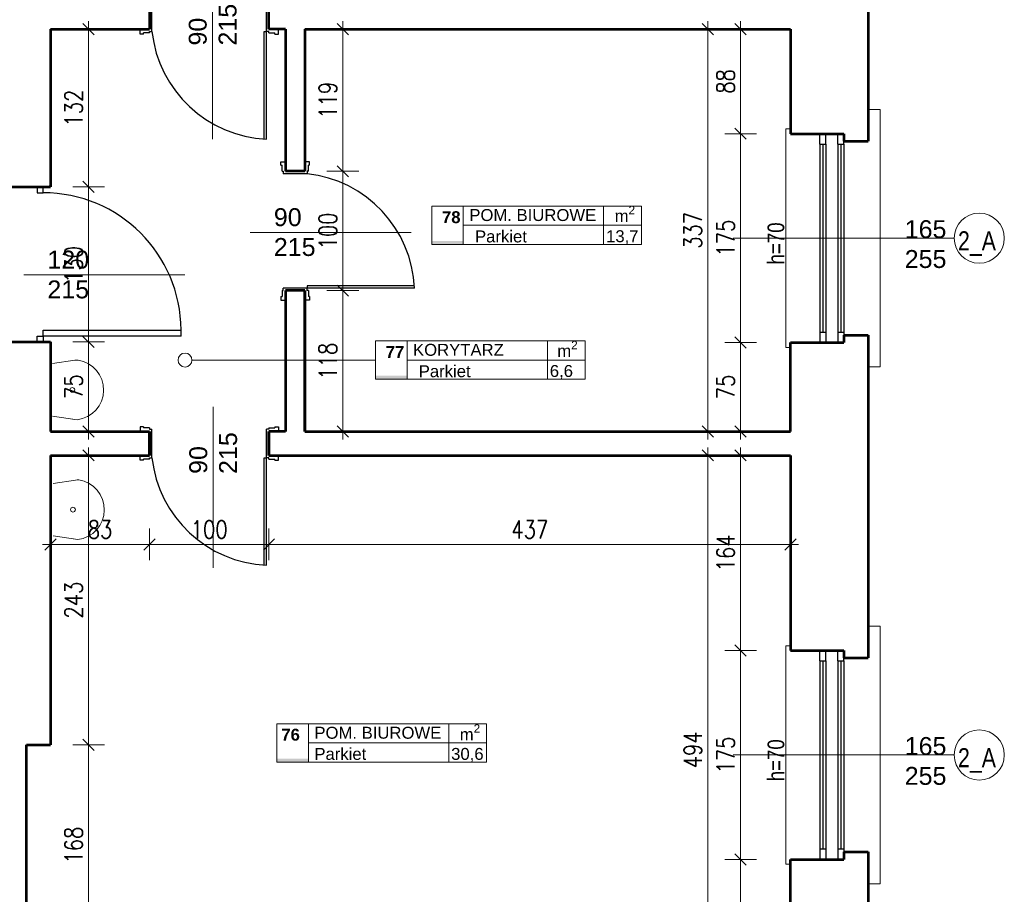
# Model space of a CAD drawing. Header units: millimetres. Extents: x 56977 to 67992, y 30187 to 42235.
# Tile 89 of 130: x 59978 to 60803, y 39822 to 40555. Entities that reach past the tile are written whole.
import ezdxf

# ---------------------------------------------------------------- set-up
doc = ezdxf.new("R2010")
doc.units = ezdxf.units.MM
doc.header["$MEASUREMENT"] = 0
doc.layers.get('0').update_dxf_attribs({"lineweight": 13})
doc.layers.get('DEFPOINTS').update_dxf_attribs({"lineweight": 13})
doc.layers.add('AI-OKNA', color=4, linetype='Continuous')
for name, color, linetype, lineweight in [('AI-OPISY', 3, 'Continuous', 13), ('AI_MURY', 40, 'Continuous', 53), ('AI_WIDOK', 8, 'Continuous', 13), ('OPISY TABELKI', 30, 'Continuous', 13), ('WODA', 7, 'Continuous', 13), ('wymiary', 8, 'Continuous', 13)]:
    doc.layers.add(name, color=color, linetype=linetype, lineweight=lineweight)
doc.styles.add('GENERATED_STYLE_2', font='txt.shx')
doc.styles.get("Standard").update_dxf_attribs({"font": 'txt.shx'})
doc.styles.add('Style-ROMANS', font='ROMANS.shx')
doc.styles.add('WYMIAROWY-08', font='ROMANS.shx', dxfattribs={"width": 0.8})
doc.dimstyles.new('DYBY', dxfattribs={"dimscale": 100, "dimtxt": 0.15, "dimasz": 0.05, "dimexe": 0.05, "dimexo": 0.1, "dimgap": 0.05, "dimtad": 1, "dimdec": 0, "dimdsep": 46, "dimlunit": 5, "dimtxsty": 'WYMIAROWY-08', "dimblk": 'M_STRZ', "dimcen": 0.1, "dimse1": 1, "dimse2": 1, "dimclrd": 7, "dimclre": 7, "dimclrt": 1, "dimadec": 0, "dimazin": 0, "dimtfac": 1, "dimtdec": 0, "dimtmove": 2, "dimatfit": 3, "dimldrblk": 'M_STRZ', "dimfxl": 0, "dimtolj": 1, "dimarcsym": 0})

# ---------------------------------------------------------------- blocks, each defined once
blk = doc.blocks.new('A$C062C27A1')
at = {"layer": 'WODA'}
for p, q in [((0, 0), (-2.8, 18.76)), ((44, 0), (46.8, 18.76))]:
    blk.add_line(p, q, dxfattribs=at)
at = {"layer": 'WODA', "flags": 128}
for points in [[(44, 0), (47.07, 20.65, 0.865936), (-3, 21.5)], [(-3, 21.5, 0.037015), (-2.8, 18.76)], [(24, 16.5, 1), (20, 16.5, 1), (24, 16.5)]]:
    blk.add_lwpolyline(points, format="xyb", dxfattribs=at)
at = {"layer": 'WODA'}
blk.add_circle((22, 16.5), 2, dxfattribs=at)
blk = doc.blocks.new('M_STRZ')
for p, q in [((0, 2.66), (0, 0)), ((-1.33, 0), (1.33, 0)), ((-0.94, -0.94), (0.94, 0.94)), ((0, 0), (0, -2.66))]:
    blk.add_line(p, q)
blk = doc.blocks.new('*U217')
at = {"layer": 'DEFPOINTS', "color": 0}
for p in [(60613.52, 39851.07), (60581.66, 39696.07), (60613.52, 39696.07)]:
    blk.add_point(p, dxfattribs=at)
at = {"layer": 'wymiary', "color": 7, "lineweight": -2}
blk.add_line((60581.66, 39846.07), (60581.66, 39701.07), dxfattribs=at)
at = {"layer": 'wymiary', "color": 7, "lineweight": -2, "xscale": 5, "yscale": 5, "zscale": 5}
for p, rotation in [((60581.66, 39851.07), 90), ((60581.66, 39696.07), 270)]:
    blk.add_blockref('M_STRZ', p, dxfattribs=dict(at, rotation=rotation))
at = {"layer": 'wymiary', "color": 1, "insert": (60569.16, 39773.57), "char_height": 15, "attachment_point": 5, "rotation": 90, "style": 'WYMIAROWY-08'}
blk.add_mtext('155', dxfattribs=at)
blk = doc.blocks.new('*D1750')
at = {"layer": 'DEFPOINTS'}
for p in [(60613.52, 39851.07), (60594.16, 39789.05), (60581.66, 39696.07), (60613.52, 39696.07)]:
    blk.add_point(p, dxfattribs=at)
at = {"layer": 'wymiary', "color": 7}
blk.add_blockref('*U217', (0, 0), dxfattribs=at)
blk = doc.blocks.new('*U662')
at = {"layer": 'DEFPOINTS', "color": 0}
for p in [(60613.52, 40026.07), (60581.66, 39851.07), (60613.52, 39851.07)]:
    blk.add_point(p, dxfattribs=at)
at = {"layer": 'wymiary', "color": 7, "lineweight": -2}
blk.add_line((60581.66, 40021.07), (60581.66, 39856.07), dxfattribs=at)
at = {"layer": 'wymiary', "color": 7, "lineweight": -2, "xscale": 5, "yscale": 5, "zscale": 5}
for p, rotation in [((60581.66, 40026.07), 90), ((60581.66, 39851.07), 270)]:
    blk.add_blockref('M_STRZ', p, dxfattribs=dict(at, rotation=rotation))
at = {"layer": 'wymiary', "color": 1, "insert": (60569.16, 39938.57), "char_height": 15, "attachment_point": 5, "rotation": 90, "style": 'WYMIAROWY-08'}
blk.add_mtext('175', dxfattribs=at)
blk = doc.blocks.new('*D2195')
at = {"layer": 'DEFPOINTS'}
for p in [(60613.52, 40026.07), (60594.16, 39954.05), (60581.66, 39851.07), (60613.52, 39851.07)]:
    blk.add_point(p, dxfattribs=at)
at = {"layer": 'wymiary', "color": 7}
blk.add_blockref('*U662', (0, 0), dxfattribs=at)
blk = doc.blocks.new('*U663')
at = {"layer": 'DEFPOINTS', "color": 0}
for p in [(60613.52, 40284.07), (60581.66, 40209.57), (60613.52, 40209.57)]:
    blk.add_point(p, dxfattribs=at)
at = {"layer": 'wymiary', "color": 7, "lineweight": -2}
blk.add_line((60581.66, 40279.07), (60581.66, 40214.57), dxfattribs=at)
at = {"layer": 'wymiary', "color": 7, "lineweight": -2, "xscale": 5, "yscale": 5, "zscale": 5}
for p, rotation in [((60581.66, 40284.07), 90), ((60581.66, 40209.57), 270)]:
    blk.add_blockref('M_STRZ', p, dxfattribs=dict(at, rotation=rotation))
at = {"layer": 'wymiary', "color": 1, "insert": (60569.16, 40246.82), "char_height": 15, "attachment_point": 5, "rotation": 90, "style": 'WYMIAROWY-08'}
blk.add_mtext('75', dxfattribs=at)
blk = doc.blocks.new('*D2196')
at = {"layer": 'DEFPOINTS'}
for p in [(60613.52, 40284.07), (60594.16, 40257.44), (60581.66, 40209.57), (60613.52, 40209.57)]:
    blk.add_point(p, dxfattribs=at)
at = {"layer": 'wymiary', "color": 7}
blk.add_blockref('*U663', (0, 0), dxfattribs=at)
blk = doc.blocks.new('*U664')
at = {"layer": 'DEFPOINTS', "color": 0}
for p in [(60613.52, 40459.07), (60581.66, 40284.07), (60613.52, 40284.07)]:
    blk.add_point(p, dxfattribs=at)
at = {"layer": 'wymiary', "color": 7, "lineweight": -2}
blk.add_line((60581.66, 40454.07), (60581.66, 40289.07), dxfattribs=at)
at = {"layer": 'wymiary', "color": 7, "lineweight": -2, "xscale": 5, "yscale": 5, "zscale": 5}
for p, rotation in [((60581.66, 40459.07), 90), ((60581.66, 40284.07), 270)]:
    blk.add_blockref('M_STRZ', p, dxfattribs=dict(at, rotation=rotation))
at = {"layer": 'wymiary', "color": 1, "insert": (60569.16, 40371.57), "char_height": 15, "attachment_point": 5, "rotation": 90, "style": 'WYMIAROWY-08'}
blk.add_mtext('175', dxfattribs=at)
blk = doc.blocks.new('*D2197')
at = {"layer": 'DEFPOINTS'}
for p in [(60613.52, 40459.07), (60594.16, 40387.05), (60581.66, 40284.07), (60613.52, 40284.07)]:
    blk.add_point(p, dxfattribs=at)
at = {"layer": 'wymiary', "color": 7}
blk.add_blockref('*U664', (0, 0), dxfattribs=at)
blk = doc.blocks.new('*U665')
at = {"layer": 'DEFPOINTS', "color": 0}
for p in [(60613.52, 40546.57), (60581.66, 40459.07), (60613.52, 40459.07)]:
    blk.add_point(p, dxfattribs=at)
at = {"layer": 'wymiary', "color": 7, "lineweight": -2}
blk.add_line((60581.66, 40541.57), (60581.66, 40464.07), dxfattribs=at)
at = {"layer": 'wymiary', "color": 7, "lineweight": -2, "xscale": 5, "yscale": 5, "zscale": 5}
for p, rotation in [((60581.66, 40546.57), 90), ((60581.66, 40459.07), 270)]:
    blk.add_blockref('M_STRZ', p, dxfattribs=dict(at, rotation=rotation))
at = {"layer": 'wymiary', "color": 1, "insert": (60569.16, 40502.82), "char_height": 15, "attachment_point": 5, "rotation": 90, "style": 'WYMIAROWY-08'}
blk.add_mtext('88', dxfattribs=at)
blk = doc.blocks.new('*D2198')
at = {"layer": 'DEFPOINTS'}
for p in [(60613.52, 40546.57), (60594.16, 40513.44), (60581.66, 40459.07), (60613.52, 40459.07)]:
    blk.add_point(p, dxfattribs=at)
at = {"layer": 'wymiary', "color": 7}
blk.add_blockref('*U665', (0, 0), dxfattribs=at)
blk = doc.blocks.new('*U666')
at = {"layer": 'DEFPOINTS', "color": 0}
for p in [(60613.52, 40546.57), (60554.12, 40209.57), (60613.52, 40209.57)]:
    blk.add_point(p, dxfattribs=at)
at = {"layer": 'wymiary', "color": 7, "lineweight": -2}
blk.add_line((60554.12, 40541.57), (60554.12, 40214.57), dxfattribs=at)
at = {"layer": 'wymiary', "color": 7, "lineweight": -2, "xscale": 5, "yscale": 5, "zscale": 5}
for p, rotation in [((60554.12, 40546.57), 90), ((60554.12, 40209.57), 270)]:
    blk.add_blockref('M_STRZ', p, dxfattribs=dict(at, rotation=rotation))
at = {"layer": 'wymiary', "color": 1, "insert": (60541.62, 40378.07), "char_height": 15, "attachment_point": 5, "rotation": 90, "style": 'WYMIAROWY-08'}
blk.add_mtext('337', dxfattribs=at)
blk = doc.blocks.new('*D2199')
at = {"layer": 'DEFPOINTS'}
for p in [(60613.52, 40546.57), (60566.62, 40394.4), (60554.12, 40209.57), (60613.52, 40209.57)]:
    blk.add_point(p, dxfattribs=at)
at = {"layer": 'wymiary', "color": 7}
blk.add_blockref('*U666', (0, 0), dxfattribs=at)
blk = doc.blocks.new('*U762')
at = {"layer": 'DEFPOINTS', "color": 0}
for p in [(60003.54, 40151.07), (60086.54, 40151.07), (60086.54, 40114.96)]:
    blk.add_point(p, dxfattribs=at)
at = {"layer": 'wymiary', "color": 7, "lineweight": -2}
blk.add_line((60008.54, 40114.96), (60081.54, 40114.96), dxfattribs=at)
at = {"layer": 'wymiary', "color": 7, "lineweight": -2, "xscale": 5, "yscale": 5, "zscale": 5, "rotation": 180}
blk.add_blockref('M_STRZ', (60003.54, 40114.96), dxfattribs=at)
at = {"layer": 'wymiary', "color": 7, "lineweight": -2, "xscale": 5, "yscale": 5, "zscale": 5}
blk.add_blockref('M_STRZ', (60086.54, 40114.96), dxfattribs=at)
at = {"layer": 'wymiary', "color": 1, "insert": (60045.04, 40127.46), "char_height": 15, "attachment_point": 5, "style": 'WYMIAROWY-08'}
blk.add_mtext('83', dxfattribs=at)
blk = doc.blocks.new('*D2295')
at = {"layer": 'DEFPOINTS'}
for p in [(60003.54, 40151.07), (60086.54, 40151.07), (60086.54, 40114.96), (60034.42, 40102.46)]:
    blk.add_point(p, dxfattribs=at)
at = {"layer": 'wymiary', "color": 7}
blk.add_blockref('*U762', (0, 0), dxfattribs=at)
blk = doc.blocks.new('*U763')
at = {"layer": 'DEFPOINTS', "color": 0}
for p in [(60086.54, 40151.07), (60186.54, 40151.07), (60186.54, 40114.96)]:
    blk.add_point(p, dxfattribs=at)
at = {"layer": 'wymiary', "color": 7, "lineweight": -2}
blk.add_line((60091.54, 40114.96), (60181.54, 40114.96), dxfattribs=at)
at = {"layer": 'wymiary', "color": 7, "lineweight": -2, "xscale": 5, "yscale": 5, "zscale": 5}
for p, rotation in [((60086.54, 40114.96), 180.0009469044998), ((60186.54, 40114.96), 0.0009469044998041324)]:
    blk.add_blockref('M_STRZ', p, dxfattribs=dict(at, rotation=rotation))
at = {"layer": 'wymiary', "color": 1, "insert": (60136.54, 40127.46), "char_height": 15, "attachment_point": 5, "rotation": 0.00095, "style": 'WYMIAROWY-08'}
blk.add_mtext('100', dxfattribs=at)
blk = doc.blocks.new('*D2296')
at = {"layer": 'DEFPOINTS'}
for p in [(60086.54, 40151.07), (60186.54, 40151.07), (60186.54, 40114.96), (60121.06, 40102.46)]:
    blk.add_point(p, dxfattribs=at)
at = {"layer": 'wymiary', "color": 7}
blk.add_blockref('*U763', (0, 0), dxfattribs=at)
blk = doc.blocks.new('*U764')
at = {"layer": 'DEFPOINTS', "color": 0}
for p in [(60186.54, 40151.07), (60623.52, 40151.07), (60623.52, 40114.96)]:
    blk.add_point(p, dxfattribs=at)
at = {"layer": 'wymiary', "color": 7, "lineweight": -2}
blk.add_line((60191.54, 40114.96), (60618.52, 40114.96), dxfattribs=at)
at = {"layer": 'wymiary', "color": 7, "lineweight": -2, "xscale": 5, "yscale": 5, "zscale": 5, "rotation": 180}
blk.add_blockref('M_STRZ', (60186.54, 40114.96), dxfattribs=at)
at = {"layer": 'wymiary', "color": 7, "lineweight": -2, "xscale": 5, "yscale": 5, "zscale": 5}
blk.add_blockref('M_STRZ', (60623.52, 40114.96), dxfattribs=at)
at = {"layer": 'wymiary', "color": 1, "insert": (60405.03, 40127.46), "char_height": 15, "attachment_point": 5, "style": 'WYMIAROWY-08'}
blk.add_mtext('437', dxfattribs=at)
blk = doc.blocks.new('*D2297')
at = {"layer": 'DEFPOINTS'}
for p in [(60186.54, 40151.07), (60623.52, 40151.07), (60623.52, 40114.96), (60388.69, 40102.46)]:
    blk.add_point(p, dxfattribs=at)
at = {"layer": 'wymiary', "color": 7}
blk.add_blockref('*U764', (0, 0), dxfattribs=at)
blk = doc.blocks.new('*U767')
at = {"layer": 'DEFPOINTS', "color": 0}
for p in [(60003.54, 39947.07), (60003.54, 39779.07), (60035.43, 39779.07)]:
    blk.add_point(p, dxfattribs=at)
at = {"layer": 'wymiary', "color": 7, "lineweight": -2}
blk.add_line((60035.43, 39942.07), (60035.43, 39784.07), dxfattribs=at)
at = {"layer": 'wymiary', "color": 7, "lineweight": -2, "xscale": 5, "yscale": 5, "zscale": 5}
for p, rotation in [((60035.43, 39947.07), 90), ((60035.43, 39779.07), 270)]:
    blk.add_blockref('M_STRZ', p, dxfattribs=dict(at, rotation=rotation))
at = {"layer": 'wymiary', "color": 1, "insert": (60022.93, 39863.07), "char_height": 15, "attachment_point": 5, "rotation": 90, "style": 'WYMIAROWY-08'}
blk.add_mtext('168', dxfattribs=at)
blk = doc.blocks.new('*D2300')
at = {"layer": 'DEFPOINTS'}
for p in [(60003.54, 39947.07), (60022.93, 39878.55), (60003.54, 39779.07), (60035.43, 39779.07)]:
    blk.add_point(p, dxfattribs=at)
at = {"layer": 'wymiary', "color": 7}
blk.add_blockref('*U767', (0, 0), dxfattribs=at)
blk = doc.blocks.new('*U768')
at = {"layer": 'DEFPOINTS', "color": 0}
for p in [(60003.54, 40189.57), (60003.54, 39947.07), (60035.43, 39947.07)]:
    blk.add_point(p, dxfattribs=at)
at = {"layer": 'wymiary', "color": 7, "lineweight": -2}
blk.add_line((60035.43, 40184.57), (60035.43, 39952.07), dxfattribs=at)
at = {"layer": 'wymiary', "color": 7, "lineweight": -2, "xscale": 5, "yscale": 5, "zscale": 5}
for p, rotation in [((60035.43, 40189.57), 90), ((60035.43, 39947.07), 270)]:
    blk.add_blockref('M_STRZ', p, dxfattribs=dict(at, rotation=rotation))
at = {"layer": 'wymiary', "color": 1, "insert": (60022.93, 40068.32), "char_height": 15, "attachment_point": 5, "rotation": 90, "style": 'WYMIAROWY-08'}
blk.add_mtext('243', dxfattribs=at)
blk = doc.blocks.new('*D2301')
at = {"layer": 'DEFPOINTS'}
for p in [(60003.54, 40189.57), (60022.93, 40084.65), (60003.54, 39947.07), (60035.43, 39947.07)]:
    blk.add_point(p, dxfattribs=at)
at = {"layer": 'wymiary', "color": 7}
blk.add_blockref('*U768', (0, 0), dxfattribs=at)
blk = doc.blocks.new('*U769')
at = {"layer": 'DEFPOINTS', "color": 0}
for p in [(60003.54, 40284.57), (60003.54, 40209.57), (60035.43, 40209.57)]:
    blk.add_point(p, dxfattribs=at)
at = {"layer": 'wymiary', "color": 7, "lineweight": -2}
blk.add_line((60035.43, 40279.57), (60035.43, 40214.57), dxfattribs=at)
at = {"layer": 'wymiary', "color": 7, "lineweight": -2, "xscale": 5, "yscale": 5, "zscale": 5}
for p, rotation in [((60035.43, 40284.57), 90), ((60035.43, 40209.57), 270)]:
    blk.add_blockref('M_STRZ', p, dxfattribs=dict(at, rotation=rotation))
at = {"layer": 'wymiary', "color": 1, "insert": (60022.93, 40247.07), "char_height": 15, "attachment_point": 5, "rotation": 90, "style": 'WYMIAROWY-08'}
blk.add_mtext('75', dxfattribs=at)
blk = doc.blocks.new('*D2302')
at = {"layer": 'DEFPOINTS'}
for p in [(60003.54, 40284.57), (60022.93, 40257.69), (60003.54, 40209.57), (60035.43, 40209.57)]:
    blk.add_point(p, dxfattribs=at)
at = {"layer": 'wymiary', "color": 7}
blk.add_blockref('*U769', (0, 0), dxfattribs=at)
blk = doc.blocks.new('*U770')
at = {"layer": 'DEFPOINTS', "color": 0}
for p in [(60003.54, 40414.57), (60003.54, 40284.57), (60035.43, 40284.57)]:
    blk.add_point(p, dxfattribs=at)
at = {"layer": 'wymiary', "color": 7, "lineweight": -2}
blk.add_line((60035.43, 40409.57), (60035.43, 40289.57), dxfattribs=at)
at = {"layer": 'wymiary', "color": 7, "lineweight": -2, "xscale": 5, "yscale": 5, "zscale": 5}
for p, rotation in [((60035.43, 40414.57), 90), ((60035.43, 40284.57), 270)]:
    blk.add_blockref('M_STRZ', p, dxfattribs=dict(at, rotation=rotation))
at = {"layer": 'wymiary', "color": 1, "insert": (60022.93, 40349.57), "char_height": 15, "attachment_point": 5, "rotation": 90, "style": 'WYMIAROWY-08'}
blk.add_mtext('130', dxfattribs=at)
blk = doc.blocks.new('*D2303')
at = {"layer": 'DEFPOINTS'}
for p in [(60003.54, 40414.57), (60022.93, 40365.05), (60003.54, 40284.57), (60035.43, 40284.57)]:
    blk.add_point(p, dxfattribs=at)
at = {"layer": 'wymiary', "color": 7}
blk.add_blockref('*U770', (0, 0), dxfattribs=at)
blk = doc.blocks.new('*U771')
at = {"layer": 'DEFPOINTS', "color": 0}
for p in [(60003.54, 40546.57), (60003.54, 40414.57), (60035.43, 40414.57)]:
    blk.add_point(p, dxfattribs=at)
at = {"layer": 'wymiary', "color": 7, "lineweight": -2}
blk.add_line((60035.43, 40541.57), (60035.43, 40419.57), dxfattribs=at)
at = {"layer": 'wymiary', "color": 7, "lineweight": -2, "xscale": 5, "yscale": 5, "zscale": 5}
for p, rotation in [((60035.43, 40546.57), 90), ((60035.43, 40414.57), 270)]:
    blk.add_blockref('M_STRZ', p, dxfattribs=dict(at, rotation=rotation))
at = {"layer": 'wymiary', "color": 1, "insert": (60022.93, 40480.57), "char_height": 15, "attachment_point": 5, "rotation": 90, "style": 'WYMIAROWY-08'}
blk.add_mtext('132', dxfattribs=at)
blk = doc.blocks.new('*D2304')
at = {"layer": 'DEFPOINTS'}
for p in [(60003.54, 40546.57), (60022.93, 40496.05), (60003.54, 40414.57), (60035.43, 40414.57)]:
    blk.add_point(p, dxfattribs=at)
at = {"layer": 'wymiary', "color": 7}
blk.add_blockref('*U771', (0, 0), dxfattribs=at)
blk = doc.blocks.new('*U1253')
at = {"layer": 'DEFPOINTS', "color": 0}
for p in [(60216.54, 40546.57), (60216.54, 40427.57), (60248.43, 40427.57)]:
    blk.add_point(p, dxfattribs=at)
at = {"layer": 'wymiary', "color": 7, "lineweight": -2}
blk.add_line((60248.43, 40541.57), (60248.43, 40432.57), dxfattribs=at)
at = {"layer": 'wymiary', "color": 7, "lineweight": -2, "xscale": 5, "yscale": 5, "zscale": 5}
for p, rotation in [((60248.43, 40546.57), 90), ((60248.43, 40427.57), 270)]:
    blk.add_blockref('M_STRZ', p, dxfattribs=dict(at, rotation=rotation))
at = {"layer": 'wymiary', "color": 1, "insert": (60235.93, 40487.07), "char_height": 15, "attachment_point": 5, "rotation": 90, "style": 'WYMIAROWY-08'}
blk.add_mtext('119', dxfattribs=at)
blk = doc.blocks.new('*D2784')
at = {"layer": 'DEFPOINTS'}
for p in [(60216.54, 40546.57), (60235.93, 40502.55), (60216.54, 40427.57), (60248.43, 40427.57)]:
    blk.add_point(p, dxfattribs=at)
at = {"layer": 'wymiary', "color": 7}
blk.add_blockref('*U1253', (0, 0), dxfattribs=at)
blk = doc.blocks.new('*U1254')
at = {"layer": 'DEFPOINTS', "color": 0}
for p in [(60216.54, 40427.57), (60216.54, 40327.57), (60248.43, 40327.57)]:
    blk.add_point(p, dxfattribs=at)
at = {"layer": 'wymiary', "color": 7, "lineweight": -2}
blk.add_line((60248.43, 40422.57), (60248.43, 40332.57), dxfattribs=at)
at = {"layer": 'wymiary', "color": 7, "lineweight": -2, "xscale": 5, "yscale": 5, "zscale": 5}
for p, rotation in [((60248.43, 40427.57), 90), ((60248.43, 40327.57), 270)]:
    blk.add_blockref('M_STRZ', p, dxfattribs=dict(at, rotation=rotation))
at = {"layer": 'wymiary', "color": 1, "insert": (60235.93, 40377.57), "char_height": 15, "attachment_point": 5, "rotation": 90, "style": 'WYMIAROWY-08'}
blk.add_mtext('100', dxfattribs=at)
blk = doc.blocks.new('*D2785')
at = {"layer": 'DEFPOINTS'}
for p in [(60216.54, 40427.57), (60235.93, 40393.05), (60216.54, 40327.57), (60248.43, 40327.57)]:
    blk.add_point(p, dxfattribs=at)
at = {"layer": 'wymiary', "color": 7}
blk.add_blockref('*U1254', (0, 0), dxfattribs=at)
blk = doc.blocks.new('*U1255')
at = {"layer": 'DEFPOINTS', "color": 0}
for p in [(60216.54, 40327.57), (60216.54, 40209.57), (60248.43, 40209.57)]:
    blk.add_point(p, dxfattribs=at)
at = {"layer": 'wymiary', "color": 7, "lineweight": -2}
blk.add_line((60248.43, 40322.57), (60248.43, 40214.57), dxfattribs=at)
at = {"layer": 'wymiary', "color": 7, "lineweight": -2, "xscale": 5, "yscale": 5, "zscale": 5}
for p, rotation in [((60248.43, 40327.57), 90), ((60248.43, 40209.57), 270)]:
    blk.add_blockref('M_STRZ', p, dxfattribs=dict(at, rotation=rotation))
at = {"layer": 'wymiary', "color": 1, "insert": (60235.93, 40268.57), "char_height": 15, "attachment_point": 5, "rotation": 90, "style": 'WYMIAROWY-08'}
blk.add_mtext('118', dxfattribs=at)
blk = doc.blocks.new('*D2786')
at = {"layer": 'DEFPOINTS'}
for p in [(60216.54, 40327.57), (60235.93, 40284.05), (60216.54, 40209.57), (60248.43, 40209.57)]:
    blk.add_point(p, dxfattribs=at)
at = {"layer": 'wymiary', "color": 7}
blk.add_blockref('*U1255', (0, 0), dxfattribs=at)
blk = doc.blocks.new('*U1256')
at = {"layer": 'DEFPOINTS', "color": 0}
for p in [(60623.52, 40189.57), (60554.12, 39696.07), (60623.52, 39696.07)]:
    blk.add_point(p, dxfattribs=at)
at = {"layer": 'wymiary', "color": 7, "lineweight": -2}
blk.add_line((60554.12, 40184.57), (60554.12, 39701.07), dxfattribs=at)
at = {"layer": 'wymiary', "color": 7, "lineweight": -2, "xscale": 5, "yscale": 5, "zscale": 5}
for p, rotation in [((60554.12, 40189.57), 90), ((60554.12, 39696.07), 270)]:
    blk.add_blockref('M_STRZ', p, dxfattribs=dict(at, rotation=rotation))
at = {"layer": 'wymiary', "color": 1, "insert": (60541.62, 39942.82), "char_height": 15, "attachment_point": 5, "rotation": 90, "style": 'WYMIAROWY-08'}
blk.add_mtext('494', dxfattribs=at)
blk = doc.blocks.new('*D2787')
at = {"layer": 'DEFPOINTS'}
for p in [(60623.52, 40189.57), (60566.62, 39959.15), (60554.12, 39696.07), (60623.52, 39696.07)]:
    blk.add_point(p, dxfattribs=at)
at = {"layer": 'wymiary', "color": 7}
blk.add_blockref('*U1256', (0, 0), dxfattribs=at)
blk = doc.blocks.new('*U1257')
at = {"layer": 'DEFPOINTS', "color": 0}
for p in [(60613.52, 40189.57), (60581.66, 40026.07), (60613.52, 40026.07)]:
    blk.add_point(p, dxfattribs=at)
at = {"layer": 'wymiary', "color": 7, "lineweight": -2}
blk.add_line((60581.66, 40184.57), (60581.66, 40031.07), dxfattribs=at)
at = {"layer": 'wymiary', "color": 7, "lineweight": -2, "xscale": 5, "yscale": 5, "zscale": 5}
for p, rotation in [((60581.66, 40189.57), 89.99984020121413), ((60581.66, 40026.07), 269.9998402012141)]:
    blk.add_blockref('M_STRZ', p, dxfattribs=dict(at, rotation=rotation))
at = {"layer": 'wymiary', "color": 1, "insert": (60569.16, 40107.82), "char_height": 15, "attachment_point": 5, "rotation": 89.99984, "style": 'WYMIAROWY-08'}
blk.add_mtext('164', dxfattribs=at)
blk = doc.blocks.new('*D2788')
at = {"layer": 'DEFPOINTS'}
for p in [(60613.52, 40189.57), (60594.16, 40123.3), (60581.66, 40026.07), (60613.52, 40026.07)]:
    blk.add_point(p, dxfattribs=at)
at = {"layer": 'wymiary', "color": 7}
blk.add_blockref('*U1257', (0, 0), dxfattribs=at)

msp = doc.modelspace()

# ---------------------------------------------------------------- hatches: boundary and pattern name
at = {"layer": 'OPISY TABELKI', "extrusion": (0, 0, -1)}
for points in [[(-60349.37, 40366.22), (-60349.37, 40369.17), (-60323.02, 40369.17), (-60323.02, 40366.22)], [(-60302.23, 40253.3), (-60302.23, 40256.25), (-60275.87, 40256.25), (-60275.87, 40253.3)], [(-60219.58, 39932.5), (-60219.58, 39935.46), (-60193.23, 39935.46), (-60193.23, 39932.5)]]:
    msp.add_hatch(color=256, dxfattribs=at).paths.add_polyline_path(points, flags=16)

# ---------------------------------------------------------------- linework, layer by layer
at = {"layer": 'AI-OKNA'}
for p, q in [((60088.54, 40544.57), (60088.54, 40564.57)), ((60184.54, 40544.57), (60184.54, 40564.57)), ((60078.54, 40542.57), (60078.54, 40546.57)), ((60081.54, 40542.57), (60078.54, 40542.57)), ((60086.54, 40543.57), (60081.54, 40543.57)), ((60081.54, 40542.57), (60081.54, 40543.57)), ((60086.54, 40544.57), (60088.54, 40544.57)), ((60086.54, 40543.57), (60086.54, 40544.57)), ((60182.54, 40544.57), (60184.54, 40544.57)), ((60182.54, 40454.57), (60182.54, 40544.57)), ((60186.54, 40544.57), (60184.54, 40544.57)), ((60184.54, 40454.57), (60184.54, 40544.57)), ((60186.54, 40543.57), (60186.54, 40544.57)), ((60186.54, 40543.57), (60191.54, 40543.57)), ((60191.54, 40542.57), (60191.54, 40543.57)), ((60191.54, 40542.57), (60194.54, 40542.57)), ((60194.54, 40542.57), (60194.54, 40546.57)), ((60648.02, 40450.32), (60648.02, 40459.07)), ((60653.02, 40450.32), (60653.02, 40459.07)), ((60663.02, 40450.32), (60663.02, 40459.07)), ((60648.02, 40450.32), (60653.02, 40450.32)), ((60648.02, 40450.32), (60648.02, 40292.82)), ((60650.52, 40450.32), (60650.52, 40292.82)), ((60653.02, 40450.32), (60653.02, 40292.82)), ((60663.02, 40450.32), (60668.02, 40450.32)), ((60663.02, 40450.32), (60663.02, 40292.82)), ((60665.52, 40450.32), (60665.52, 40292.82)), ((60668.02, 40450.32), (60668.02, 40452.82)), ((60668.02, 40450.32), (60668.02, 40292.82)), ((60196.54, 40435.57), (60200.54, 40435.57)), ((60196.54, 40432.57), (60196.54, 40435.57)), ((60220.54, 40435.57), (60216.54, 40435.57)), ((60220.54, 40432.57), (60220.54, 40435.57)), ((60196.54, 40432.57), (60197.54, 40432.57)), ((60197.54, 40427.57), (60197.54, 40432.57)), ((60197.54, 40427.57), (60198.54, 40427.57)), ((60198.54, 40427.57), (60198.54, 40425.57)), ((60218.54, 40425.57), (60198.54, 40425.57)), ((60218.54, 40427.57), (60218.54, 40425.57)), ((60219.54, 40427.57), (60218.54, 40427.57)), ((60219.54, 40427.57), (60219.54, 40432.57)), ((60220.54, 40432.57), (60219.54, 40432.57)), ((59992.42, 40414.57), (59992.42, 40409.57)), ((59992.42, 40409.57), (59994.92, 40409.57)), ((59994.92, 40409.57), (59997.42, 40409.57)), ((59997.42, 40409.57), (59997.42, 40414.57)), ((60197.54, 40327.57), (60198.54, 40327.57)), ((60197.54, 40327.57), (60197.54, 40322.57)), ((60198.54, 40327.57), (60198.54, 40329.57)), ((60218.54, 40329.57), (60198.54, 40329.57)), ((60218.54, 40331.57), (60218.54, 40329.57)), ((60308.54, 40331.57), (60218.54, 40331.57)), ((60218.54, 40327.57), (60218.54, 40329.57)), ((60308.54, 40329.57), (60218.54, 40329.57)), ((60219.54, 40327.57), (60218.54, 40327.57)), ((60219.54, 40327.57), (60219.54, 40322.57)), ((60196.54, 40322.57), (60197.54, 40322.57)), ((60196.54, 40322.57), (60196.54, 40319.57)), ((60196.54, 40319.57), (60200.54, 40319.57)), ((60220.54, 40319.57), (60216.54, 40319.57)), ((60220.54, 40322.57), (60219.54, 40322.57)), ((60220.54, 40322.57), (60220.54, 40319.57)), ((59997.42, 40294.57), (60112.92, 40294.57)), ((59997.42, 40289.57), (59997.42, 40294.57)), ((60112.92, 40289.57), (60112.92, 40294.57)), ((59992.42, 40284.57), (59992.42, 40289.57)), ((59992.42, 40289.57), (59994.92, 40289.57)), ((59994.92, 40289.57), (59997.42, 40289.57)), ((60112.92, 40289.57), (59997.42, 40289.57)), ((59997.42, 40289.57), (59997.42, 40284.57)), ((60648.02, 40292.82), (60648.02, 40284.07)), ((60648.02, 40292.82), (60653.02, 40292.82)), ((60653.02, 40292.82), (60653.02, 40284.07)), ((60663.02, 40292.82), (60663.02, 40284.07)), ((60663.02, 40292.82), (60668.02, 40292.82)), ((60668.02, 40292.82), (60668.02, 40290.32)), ((60078.54, 40213.53), (60078.54, 40209.53)), ((60081.54, 40213.53), (60078.54, 40213.53)), ((60081.54, 40213.53), (60081.54, 40212.53)), ((60086.54, 40212.53), (60081.54, 40212.53)), ((60086.54, 40212.53), (60086.54, 40211.53)), ((60086.54, 40211.53), (60088.54, 40211.53)), ((60088.54, 40187.53), (60088.54, 40211.53)), ((60186.54, 40211.53), (60184.54, 40211.53)), ((60184.54, 40187.53), (60184.54, 40211.53)), ((60186.54, 40212.53), (60186.54, 40211.53)), ((60186.54, 40212.53), (60191.54, 40212.53)), ((60191.54, 40213.53), (60191.54, 40212.53)), ((60191.54, 40213.53), (60194.54, 40213.53)), ((60194.54, 40213.53), (60194.54, 40209.53)), ((60078.54, 40185.53), (60078.54, 40189.53)), ((60086.54, 40186.53), (60081.54, 40186.53)), ((60081.54, 40185.53), (60081.54, 40186.53)), ((60086.54, 40187.53), (60088.54, 40187.53)), ((60086.54, 40186.53), (60086.54, 40187.53)), ((60182.54, 40187.53), (60184.54, 40187.53)), ((60182.54, 40097.53), (60182.54, 40187.53)), ((60186.54, 40187.53), (60184.54, 40187.53)), ((60184.54, 40097.53), (60184.54, 40187.53)), ((60186.54, 40186.53), (60186.54, 40187.53)), ((60186.54, 40186.53), (60191.54, 40186.53)), ((60191.54, 40185.53), (60191.54, 40186.53)), ((60194.54, 40185.53), (60194.54, 40189.53)), ((60081.54, 40185.53), (60078.54, 40185.53)), ((60191.54, 40185.53), (60194.54, 40185.53)), ((60648.02, 40017.32), (60648.02, 40026.07)), ((60653.02, 40017.32), (60653.02, 40026.07)), ((60663.02, 40017.32), (60663.02, 40026.07)), ((60648.02, 40017.32), (60653.02, 40017.32)), ((60648.02, 40017.32), (60648.02, 39859.82)), ((60650.52, 40017.32), (60650.52, 39859.82)), ((60653.02, 40017.32), (60653.02, 39859.82)), ((60663.02, 40017.32), (60668.02, 40017.32)), ((60663.02, 40017.32), (60663.02, 39859.82)), ((60665.52, 40017.32), (60665.52, 39859.82)), ((60668.02, 40017.32), (60668.02, 40019.82)), ((60668.02, 40017.32), (60668.02, 39859.82)), ((60648.02, 39859.82), (60648.02, 39851.07)), ((60648.02, 39859.82), (60653.02, 39859.82)), ((60653.02, 39859.82), (60653.02, 39851.07)), ((60663.02, 39859.82), (60663.02, 39851.07)), ((60663.02, 39859.82), (60668.02, 39859.82)), ((60668.02, 39859.82), (60668.02, 39857.32))]:
    msp.add_line(p, q, dxfattribs=at)
for centre, radius, start, end in [((60189.14, 40555.68), 101.21, 186.30069, 267.39453), ((60207.43, 40324.97), 101.21, 2.60547, 83.69931), ((59997.42, 40294.07), 115.5, 0.24895, 89.99962), ((60189.14, 40198.64), 101.21, 186.30069, 267.39453)]:
    msp.add_arc(centre, radius, start, end, dxfattribs=at)
at = {"layer": 'AI-OPISY'}
for p, q in [((60139.24, 40454.38), (60139.24, 40589.27)), ((60305.82, 40376.29), (60170.93, 40376.29)), ((60760.57, 40371.57), (60575.48, 40371.57)), ((60116.1, 40340.76), (59981.21, 40340.76)), ((60139.69, 40095.48), (60139.69, 40230.36)), ((60760.57, 39938.57), (60575.48, 39938.57))]:
    msp.add_line(p, q, dxfattribs=at)
for centre in [(60781.57, 40371.57), (60781.57, 39938.57)]:
    msp.add_circle(centre, 21, dxfattribs=at)
at = {"layer": 'AI_MURY'}
for p, q in [((60688.52, 40684.32), (60688.52, 40452.82)), ((60086.54, 40562.57), (60086.54, 40546.57)), ((60186.54, 40546.57), (60186.54, 40562.57)), ((60003.54, 40546.57), (60003.54, 40414.57)), ((60003.54, 40546.57), (60086.54, 40546.57)), ((60200.54, 40546.57), (60186.54, 40546.57)), ((60200.54, 40546.57), (60200.54, 40427.57)), ((60216.54, 40546.57), (60216.54, 40427.57)), ((60216.54, 40546.57), (60623.52, 40546.57)), ((60623.52, 40546.57), (60623.52, 40459.07)), ((60623.52, 40459.07), (60668.02, 40459.07)), ((60668.02, 40459.07), (60668.02, 40452.82)), ((60668.02, 40452.82), (60688.52, 40452.82)), ((60216.54, 40427.57), (60200.54, 40427.57)), ((59956.04, 40414.57), (60003.54, 40414.57)), ((60003.54, 40414.57), (60003.54, 40415.57)), ((60200.54, 40327.57), (60200.54, 40209.57)), ((60216.54, 40327.57), (60200.54, 40327.57)), ((60216.54, 40327.57), (60216.54, 40209.57)), ((60216.54, 40209.57), (60216.54, 40327.57)), ((60668.02, 40290.32), (60688.52, 40290.32)), ((60668.02, 40290.32), (60668.02, 40284.07)), ((60688.52, 40290.32), (60688.52, 40019.82)), ((59956.04, 40284.57), (60003.54, 40284.57)), ((60623.52, 40209.57), (60623.52, 40284.07)), ((60623.52, 40284.07), (60668.02, 40284.07)), ((60003.54, 40209.57), (60086.54, 40209.57)), ((60086.54, 40209.53), (60086.54, 40189.53)), ((60086.54, 40209.53), (60086.54, 40189.52)), ((60086.54, 40189.53), (60086.54, 40209.53)), ((60200.54, 40209.57), (60186.54, 40209.57)), ((60186.54, 40209.55), (60186.54, 40189.55)), ((60186.54, 40209.53), (60186.54, 40189.53)), ((60186.54, 40189.53), (60186.54, 40209.53)), ((60216.54, 40209.57), (60623.52, 40209.57)), ((60186.54, 40189.55), (60623.52, 40189.57)), ((60623.52, 40189.57), (60623.52, 40026.07)), ((60623.52, 40026.07), (60668.02, 40026.07)), ((60668.02, 40026.07), (60668.02, 40019.82)), ((60668.02, 40019.82), (60688.52, 40019.82)), ((59983.54, 39779.07), (59983.54, 39947.07)), ((59983.54, 39947.07), (60003.54, 39947.07)), ((60668.02, 39857.32), (60688.52, 39857.32)), ((60668.02, 39857.32), (60668.02, 39851.07)), ((60688.52, 39857.32), (60688.52, 39696.07)), ((60623.52, 39696.07), (60623.52, 39851.07)), ((60623.52, 39851.07), (60668.02, 39851.07))]:
    msp.add_line(p, q, dxfattribs=at)
at = {"layer": 'AI_MURY', "linetype": 'ByBlock', "lineweight": 53}
for p, q in [((60003.54, 40284.57), (60003.54, 40209.57)), ((60003.54, 40209.57), (60086.54, 40209.57)), ((60003.54, 40189.57), (60086.54, 40189.57)), ((60003.54, 40189.57), (60003.54, 40019.57)), ((60003.54, 40019.57), (60003.54, 39947.07))]:
    msp.add_line(p, q, dxfattribs=at)
at = {"layer": 'AI_WIDOK', "color": 251}
for p, q in [((60698.52, 40479.46), (60688.52, 40479.46)), ((60698.52, 40479.46), (60698.52, 40263.68)), ((60619.52, 40463.07), (60619.52, 40280.07)), ((60623.52, 40463.07), (60619.52, 40463.07)), ((60623.52, 40280.07), (60619.52, 40280.07)), ((60698.52, 40263.68), (60688.52, 40263.68)), ((60698.52, 40046.46), (60688.52, 40046.46)), ((60698.52, 40046.46), (60698.52, 39830.68)), ((60619.52, 40030.07), (60619.52, 39847.07)), ((60623.52, 40030.07), (60619.52, 40030.07)), ((60623.52, 39847.07), (60619.52, 39847.07)), ((60698.52, 39830.68), (60688.52, 39830.68))]:
    msp.add_line(p, q, dxfattribs=at)
at = {"layer": 'OPISY TABELKI'}
for p, q in [((60323.02, 40398.47), (60498.71, 40398.47)), ((60323.02, 40398.47), (60323.02, 40366.22)), ((60349.37, 40398.47), (60349.37, 40366.22)), ((60466.93, 40398.47), (60466.93, 40366.22)), ((60498.71, 40398.47), (60498.71, 40366.22)), ((60349.37, 40382.34), (60498.71, 40382.34)), ((60323.02, 40366.22), (60498.71, 40366.22)), ((60275.87, 40285.56), (60451.56, 40285.56)), ((60275.87, 40285.56), (60275.87, 40253.3)), ((60302.23, 40285.56), (60302.23, 40253.3)), ((60419.78, 40285.56), (60419.78, 40253.3)), ((60451.56, 40285.56), (60451.56, 40253.3)), ((60275.87, 40269.43), (60122.06, 40269.43)), ((60302.23, 40269.43), (60451.56, 40269.43)), ((60275.87, 40253.3), (60451.56, 40253.3)), ((60193.23, 39964.76), (60368.92, 39964.76)), ((60193.23, 39964.76), (60193.23, 39932.5)), ((60219.58, 39964.76), (60219.58, 39932.5)), ((60337.13, 39964.76), (60337.13, 39932.5)), ((60368.92, 39964.76), (60368.92, 39932.5)), ((60219.58, 39948.63), (60368.92, 39948.63)), ((60193.23, 39932.5), (60368.92, 39932.5))]:
    msp.add_line(p, q, dxfattribs=at)
msp.add_circle((60116.23, 40269.43), 5.83, dxfattribs=at)

# ---------------------------------------------------------------- block references
at = {"layer": 'AI_MURY', "rotation": 270}
for p in [(60005.3, 40266.43), (60005.86, 40166.1)]:
    msp.add_blockref('A$C062C27A1', p, dxfattribs=at)

# ---------------------------------------------------------------- texts
at = {"layer": 'AI-OPISY', "char_height": 15, "width": 45.2902, "attachment_point": 1, "rotation": 90}
for insert in [(60119.36, 40532.92), (60119.8, 40174.02)]:
    msp.add_mtext('\\fArial|b0|i0|c238|p39;90\\P215', dxfattribs=dict(at, insert=insert))
at = {"layer": 'AI-OPISY', "char_height": 15, "width": 45.2902}
for s, insert, attachment_point in [('\\fArial|b0|i0|c238|p39;90\\P215', (60190.64, 40396.64), 1), ('\\fArial|b0|i0|c238|p39;165\\P255', (60736.62, 40346.36), 8), ('\\fArial|b0|i0|c238|p39;120\\P215', (60000.93, 40361.11), 1), ('\\fArial|b0|i0|c238|p39;165\\P255', (60736.62, 39913.36), 8)]:
    msp.add_mtext(s, dxfattribs=dict(at, insert=insert, attachment_point=attachment_point))
at = {"layer": 'AI-OPISY', "char_height": 14, "attachment_point": 7, "rotation": 90, "line_spacing_factor": 0.722892, "style": 'WYMIAROWY-08'}
for insert in [(60618.45, 40349.5), (60618.45, 39916.5)]:
    msp.add_mtext('\\fArial|b0|i0|c238|p39;h=70', dxfattribs=dict(at, insert=insert))
at = {"layer": 'AI-OPISY', "char_height": 16, "width": 20.64, "attachment_point": 7, "style": 'WYMIAROWY-08'}
for insert in [(60763.76, 40356.68), (60763.76, 39923.68)]:
    msp.add_mtext('\\fArial|b0|i0|c238|p39;2_A', dxfattribs=dict(at, insert=insert))
at = {"layer": 'OPISY TABELKI', "color": 7, "char_height": 10, "width": 168.6591, "attachment_point": 1, "style": 'GENERATED_STYLE_2'}
for s, insert in [('\\fArial|b1|i0|c238|p39;78', (60331.48, 40394.12)), ('\\fArial|b0|i0|c238|p39;POM. BIUROWE       ', (60354.4, 40395.91)), ('\\A1;\\fArial|b0|i0|c238|p39;m\\H7.000000;\\S2^  ;', (60476.17, 40398.6)), ('\\fArial|b0|i0|c238|p39;Parkiet          ', (60359.18, 40377.99)), ('\\fArial|b0|i0|c238|p39;13,7        ', (60468.96, 40378.18)), ('\\A1;\\fArial|b0|i0|c238|p39;m\\H7.000000;\\S2^  ;', (60428.09, 40285.51)), ('\\fArial|b1|i0|c238|p39;77', (60284.34, 40281.2)), ('\\fArial|b0|i0|c238|p39;KORYTARZ       ', (60307.25, 40283)), ('\\fArial|b0|i0|c238|p39;Parkiet          ', (60312.03, 40265.08)), ('\\fArial|b0|i0|c238|p39;6,6       ', (60421.82, 40265.27)), ('\\A1;\\fArial|b0|i0|c238|p39;m\\H7.000000;\\S2^  ;', (60346.38, 39964.22)), ('\\fArial|b1|i0|c238|p39;76', (60196.91, 39960.59)), ('\\fArial|b0|i0|c238|p39;POM. BIUROWE       ', (60224.61, 39962.2)), ('\\fArial|b0|i0|c238|p39;Parkiet          ', (60224.61, 39944.47)), ('\\fArial|b0|i0|c238|p39;30,6           ', (60339.17, 39944.47))]:
    msp.add_mtext(s, dxfattribs=dict(at, insert=insert))

# ---------------------------------------------------------------- dimensions: what is measured, and where the dimension line sits
at = {"layer": 'wymiary', "color": 7}
for base, p1, p2, angle, picture, middle in [((60035.43, 40414.57), (60003.54, 40546.57), (60003.54, 40414.57), 270, '*D2304', (60022.93, 40496.05)), ((60248.43, 40427.57), (60216.54, 40546.57), (60216.54, 40427.57), 270, '*D2784', (60235.93, 40502.55)), ((60554.12, 40209.57), (60613.52, 40546.57), (60613.52, 40209.57), 270, '*D2199', (60566.62, 40394.4)), ((60581.6581925, 40459.06829895), (60613.52430966, 40546.56829895), (60613.52430966, 40459.06829895), 270, '*D2198', (60594.1581925, 40513.43972752)), ((60581.66, 40284.07), (60613.52, 40459.07), (60613.52, 40284.07), 270, '*D2197', (60594.16, 40387.05)), ((60248.43, 40327.57), (60216.54, 40427.57), (60216.54, 40327.57), 270, '*D2785', (60235.93, 40393.05)), ((60035.43, 40284.57), (60003.54, 40414.57), (60003.54, 40284.57), 270, '*D2303', (60022.93, 40365.05)), ((60248.43, 40209.57), (60216.54, 40327.57), (60216.54, 40209.57), 270, '*D2786', (60235.93, 40284.05)), ((60035.43, 40209.57), (60003.54, 40284.57), (60003.54, 40209.57), 270, '*D2302', (60022.93, 40257.69)), ((60581.6581925, 40209.56829895), (60613.52430966, 40284.06829895), (60613.52430966, 40209.56829895), 270, '*D2196', (60594.1581925, 40257.43972752)), ((60035.43078617, 39947.06829895), (60003.53528189, 40189.56829895), (60003.53528189, 39947.06829895), 270, '*D2301', (60022.93078617, 40084.65401323)), ((60554.123092, 39696.068299), (60623.52431, 40189.5683), (60623.52431, 39696.068299), 270, '*D2787', (60566.623092, 39959.154014)), ((60581.6581925, 40026.06838782), (60613.52476567, 40189.56829897), (60613.52430966, 40026.06829895), 269.9998402, '*D2788', (60594.15846367, 40123.2969244)), ((60086.54, 40114.96), (60003.54, 40151.07), (60086.54, 40151.07), 0, '*D2295', (60034.42, 40102.46)), ((60186.54, 40114.96), (60086.54, 40151.07), (60186.54, 40151.07), 0.00095, '*D2296', (60121.06, 40102.46)), ((60623.52, 40114.96), (60186.54, 40151.07), (60623.52, 40151.07), 0, '*D2297', (60388.69, 40102.46)), ((60581.66, 39851.07), (60613.52, 40026.07), (60613.52, 39851.07), 270, '*D2195', (60594.16, 39954.05)), ((60035.43, 39779.07), (60003.54, 39947.07), (60003.54, 39779.07), 270, '*D2300', (60022.93, 39878.55)), ((60581.66, 39696.07), (60613.52, 39851.07), (60613.52, 39696.07), 270, '*D1750', (60594.16, 39789.05))]:
    dim = msp.add_linear_dim(base=base, p1=p1, p2=p2, angle=angle, dimstyle='DYBY', override={"dimtad": 0, "dimtxsty": 'Style-ROMANS', "dimcen": 0.001, "dimclrd": 0, "dimclre": 0}, dxfattribs=at)
    dim.commit()
    dim.dimension.update_dxf_attribs({"geometry": picture, "text_midpoint": middle, "dimtype": 128})

doc.saveas('drawing.dxf')
